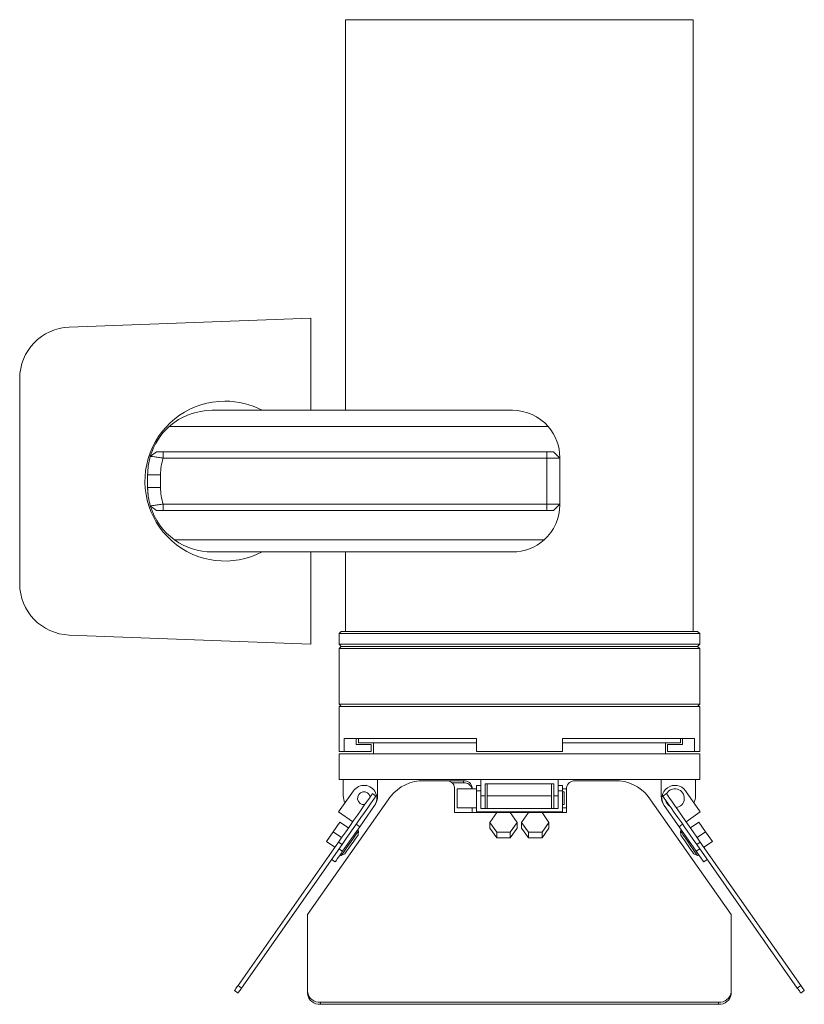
# Model space of a CAD drawing. Header units: millimetres. Extents: x -193 to 571, y -281 to 547.
# Tile 4 of 4: x 106 to 289, y 317 to 547. Entities that reach past the tile are written whole.
import ezdxf

# ---------------------------------------------------------------- set-up
doc = ezdxf.new("R2010")
doc.units = ezdxf.units.MM

msp = doc.modelspace()

# ---------------------------------------------------------------- linework, layer by layer
at = {"color": 7, "linetype": 'Continuous', "lineweight": 15}
for p, q in [((262.99, 546.77), (181.99, 546.77)), ((181.99, 455.77), (181.99, 546.77)), ((262.99, 404.27), (262.99, 546.77)), ((117.64, 475.14), (173.89, 477.21)), ((173.89, 455.77), (173.89, 477.21)), ((106.09, 415.39), (106.09, 463.15)), ((220.89, 455.77), (150.89, 455.77)), ((229.2, 451.97), (140.91, 451.97)), ((140.69, 451.77), (140.69, 451.77)), ((137.95, 446.12), (136.51, 445.04)), ((139.52, 446.12), (228.89, 446.12)), ((139.52, 446.12), (139.52, 444.62)), ((228.89, 446.12), (228.89, 444.62)), ((230.39, 446.12), (231.89, 444.62)), ((228.89, 444.62), (139.52, 444.62)), ((228.89, 433.92), (228.89, 444.62)), ((231.89, 444.62), (231.89, 433.92)), ((138.89, 440.77), (135.89, 440.77)), ((135.89, 437.77), (135.89, 440.77)), ((138.89, 440.77), (138.89, 437.77)), ((138.89, 437.77), (135.89, 437.77)), ((139.52, 433.92), (228.89, 433.92)), ((139.52, 432.42), (139.52, 433.92)), ((228.89, 432.42), (228.89, 433.92)), ((230.39, 432.42), (231.89, 433.92)), ((137.95, 432.42), (136.51, 433.49)), ((228.89, 432.42), (139.52, 432.42)), ((228.22, 425.57), (142.16, 425.57)), ((220.89, 422.77), (150.89, 422.77)), ((173.89, 401.32), (173.89, 422.77)), ((181.99, 404.27), (181.99, 422.77)), ((180.99, 404.27), (180.49, 403.77)), ((180.49, 403.77), (180.49, 401.27)), ((180.49, 403.77), (264.49, 403.77)), ((180.99, 404.27), (181.99, 404.27)), ((181.99, 404.27), (262.99, 404.27)), ((262.99, 404.27), (263.99, 404.27)), ((264.49, 403.77), (263.99, 404.27)), ((264.49, 401.27), (264.49, 403.77)), ((173.89, 401.32), (117.64, 403.39)), ((180.49, 401.27), (180.99, 400.77)), ((180.49, 401.27), (264.49, 401.27)), ((180.99, 400.77), (180.49, 400.27)), ((180.49, 400.27), (180.49, 387.27)), ((180.49, 400.27), (264.49, 400.27)), ((180.99, 400.77), (263.99, 400.77)), ((263.99, 400.77), (264.49, 401.27)), ((264.49, 400.27), (263.99, 400.77)), ((264.49, 387.27), (264.49, 400.27)), ((180.49, 387.27), (180.99, 386.77)), ((180.49, 387.27), (264.49, 387.27)), ((180.49, 386.77), (180.49, 376.27)), ((180.49, 386.77), (264.49, 386.77)), ((263.99, 386.77), (264.49, 387.27)), ((264.49, 376.27), (264.49, 386.77)), ((181.69, 376.27), (181.69, 379.27)), ((212.49, 379.27), (181.69, 379.27)), ((184.49, 377.92), (184.49, 379.27)), ((184.99, 379.27), (184.99, 378.27)), ((212.49, 376.27), (212.49, 379.27)), ((263.28, 379.27), (232.49, 379.27)), ((232.49, 376.27), (232.49, 379.27)), ((259.99, 378.27), (259.99, 379.27)), ((260.49, 377.92), (260.49, 379.27)), ((263.28, 376.27), (263.28, 379.27)), ((181.69, 376.27), (180.49, 376.27)), ((187.99, 376.27), (181.69, 376.27)), ((187.99, 377.92), (184.49, 377.92)), ((184.99, 378.27), (212.49, 378.27)), ((187.99, 376.27), (187.99, 377.92)), ((188.49, 378.27), (188.49, 375.77)), ((232.49, 376.27), (212.49, 376.27)), ((232.49, 378.27), (259.99, 378.27)), ((256.49, 375.77), (256.49, 378.27)), ((256.99, 376.27), (256.99, 377.92)), ((260.49, 377.92), (256.99, 377.92)), ((263.28, 376.27), (256.99, 376.27)), ((264.49, 376.27), (263.28, 376.27)), ((180.49, 375.77), (180.49, 369.77)), ((180.49, 375.77), (264.49, 375.77)), ((264.49, 369.77), (264.49, 375.77)), ((180.49, 369.77), (181.46, 369.77)), ((181.46, 369.77), (213.49, 369.77)), ((181.46, 365.97), (181.46, 369.77)), ((189.46, 365.97), (189.46, 369.77)), ((200.28, 369.46), (205.39, 369.46)), ((209.49, 369.46), (205.39, 369.46)), ((209.49, 369.46), (209.49, 369)), ((213.49, 369.77), (231.49, 369.77)), ((213.49, 365.97), (213.49, 369.77)), ((231.49, 369.77), (263.51, 369.77)), ((231.49, 365.97), (231.49, 369.77)), ((235.49, 369.46), (244.7, 369.46)), ((255.51, 365.97), (255.51, 369.77)), ((263.51, 369.77), (264.49, 369.77)), ((263.51, 365.97), (263.51, 369.77)), ((183.82, 367.11), (180.38, 362.2)), ((209.49, 369), (206.77, 369)), ((207.39, 367.82), (207.39, 362.08)), ((212.49, 367.59), (207.99, 367.59)), ((207.99, 363.19), (207.99, 367.59)), ((211.49, 367.82), (211.49, 367.59)), ((213.49, 368.39), (212.49, 368.39)), ((212.49, 368.39), (212.49, 367.11)), ((213.49, 367.11), (212.49, 367.11)), ((212.49, 362.2), (212.49, 367.11)), ((230.49, 368.77), (214.49, 368.77)), ((214.49, 365.97), (214.49, 368.77)), ((214.99, 368.77), (214.99, 365.97)), ((229.99, 368.77), (229.99, 365.97)), ((230.49, 365.97), (230.49, 368.77)), ((232.49, 368.39), (231.49, 368.39)), ((231.49, 367.11), (232.49, 367.11)), ((232.49, 368.39), (232.49, 367.11)), ((233.49, 367.59), (232.49, 367.59)), ((232.49, 367.11), (232.49, 362.2)), ((233.49, 362.08), (233.49, 367.82)), ((264.59, 362.2), (261.15, 367.11)), ((173.14, 338.33), (192.48, 365.77)), ((188.25, 366.46), (189.07, 365.88)), ((213.49, 365.97), (214.49, 365.97)), ((213.49, 364.28), (213.49, 365.97)), ((214.49, 365.97), (214.49, 363.02)), ((229.99, 365.97), (214.99, 365.97)), ((214.99, 365.97), (214.99, 363.02)), ((229.99, 365.97), (229.99, 363.02)), ((230.49, 365.97), (231.49, 365.97)), ((230.49, 363.02), (230.49, 365.97)), ((231.49, 365.97), (231.49, 364.28)), ((232.89, 366.89), (232.49, 366.89)), ((232.89, 366.89), (232.89, 363.89)), ((252.49, 365.77), (271.83, 338.33)), ((256.72, 366.46), (255.91, 365.88)), ((188.74, 363.67), (185.3, 358.76)), ((207.99, 363.19), (212.49, 363.19)), ((211.49, 362.08), (211.49, 363.19)), ((213.49, 364.28), (213.49, 363.02)), ((213.49, 363.02), (231.49, 363.02)), ((231.49, 363.02), (231.49, 364.28)), ((232.49, 363.89), (232.89, 363.89)), ((232.49, 363.19), (233.49, 363.19)), ((259.67, 358.76), (256.23, 363.67)), ((180.38, 362.2), (183.66, 359.9)), ((207.39, 362.08), (212.49, 362.08)), ((232.49, 362.2), (212.49, 362.2)), ((212.49, 362.2), (212.49, 362.08)), ((212.49, 362.08), (232.49, 362.08)), ((217.2, 362.03), (215.61, 359.77)), ((220.37, 362.03), (217.2, 362.03)), ((221.96, 359.77), (220.37, 362.03)), ((224.6, 362.03), (223.01, 359.77)), ((227.77, 362.03), (224.6, 362.03)), ((229.36, 359.77), (227.77, 362.03)), ((232.49, 362.2), (232.49, 362.08)), ((232.49, 362.08), (233.49, 362.08)), ((264.59, 362.2), (261.31, 359.9)), ((179.11, 357.59), (180.69, 359.85)), ((180.69, 359.85), (182.65, 358.47)), ((185.3, 358.76), (181.28, 353.02)), ((184.48, 359.33), (185.3, 358.76)), ((185, 357.74), (184.72, 357.94)), ((215.61, 359.77), (217.2, 357.52)), ((215.61, 359.77), (215.61, 358.4)), ((215.61, 358.4), (217.2, 356.14)), ((220.37, 357.52), (221.96, 359.77)), ((220.37, 356.14), (221.96, 358.4)), ((221.96, 359.77), (221.96, 358.4)), ((223.01, 359.77), (224.6, 357.52)), ((223.01, 359.77), (223.01, 358.4)), ((223.01, 358.4), (224.6, 356.14)), ((227.77, 357.52), (229.36, 359.77)), ((227.77, 356.14), (229.36, 358.4)), ((229.36, 359.77), (229.36, 358.4)), ((260.49, 359.33), (259.67, 358.76)), ((263.69, 353.02), (259.67, 358.76)), ((260.25, 357.94), (259.97, 357.74)), ((264.28, 359.85), (262.32, 358.47)), ((265.86, 357.59), (264.28, 359.85)), ((177.53, 355.34), (179.11, 357.59)), ((179.11, 357.59), (181.08, 356.22)), ((184.92, 356.82), (185, 357.74)), ((217.2, 357.52), (217.2, 356.14)), ((217.2, 357.52), (220.37, 357.52)), ((217.2, 356.14), (220.37, 356.14)), ((220.37, 357.52), (220.37, 356.14)), ((224.6, 357.52), (224.6, 356.14)), ((224.6, 357.52), (227.77, 357.52)), ((224.6, 356.14), (227.77, 356.14)), ((227.77, 357.52), (227.77, 356.14)), ((259.97, 357.74), (260.05, 356.82)), ((265.86, 357.59), (263.89, 356.22)), ((267.44, 355.34), (265.86, 357.59)), ((180.35, 355.18), (156.94, 321.74)), ((181.17, 354.6), (157.75, 321.17)), ((177.53, 355.34), (179.5, 353.97)), ((180.35, 355.18), (181.17, 354.6)), ((180.46, 353.6), (181.28, 353.02)), ((264.51, 353.6), (263.69, 353.02)), ((264.62, 355.18), (263.8, 354.6)), ((287.22, 321.17), (263.8, 354.6)), ((288.04, 321.74), (264.62, 355.18)), ((267.44, 355.34), (265.47, 353.97)), ((178.74, 351.14), (179.56, 350.57)), ((180.71, 352.2), (180.98, 352.01)), ((180.98, 352.01), (181.82, 352.4)), ((263.15, 352.4), (263.99, 352.01)), ((263.99, 352.01), (264.26, 352.2)), ((266.23, 351.14), (265.41, 350.57)), ((173.14, 320.31), (173.14, 338.33)), ((271.83, 338.33), (271.83, 320.31)), ((156.94, 321.74), (157.75, 321.17)), ((288.04, 321.74), (287.22, 321.17)), ((156.13, 320.58), (156.95, 320.01)), ((173.14, 320.31), (173.14, 319.85)), ((271.83, 320.31), (271.83, 319.85)), ((288.84, 320.58), (288.03, 320.01)), ((176.14, 317.85), (176.14, 317.39)), ((268.83, 317.85), (176.14, 317.85)), ((268.83, 317.39), (176.14, 317.39)), ((268.83, 317.85), (268.83, 317.39))]:
    msp.add_line(p, q, dxfattribs=at)
at = {"color": 7, "linetype": 'Continuous', "lineweight": 15, "flags": 128}
for points in [[(188.25, 366.46), (188.17, 366.34), (187.93, 366), (187.53, 365.44), (187, 364.68), (186.34, 363.74), (185.59, 362.66), (184.75, 361.46), (183.86, 360.2), (182.95, 358.89), (182.04, 357.59), (181.16, 356.34), (180.35, 355.18)], [(189.07, 365.88), (188.98, 365.77), (188.74, 365.42), (188.35, 364.86), (187.82, 364.1), (187.16, 363.17), (186.41, 362.09), (185.57, 360.89), (184.68, 359.62), (183.77, 358.32), (182.86, 357.02), (181.98, 355.77), (181.17, 354.6)], [(263.8, 354.6), (262.99, 355.77), (262.11, 357.02), (261.2, 358.32), (260.29, 359.62), (259.4, 360.89), (258.57, 362.09), (257.81, 363.17), (257.15, 364.1), (256.62, 364.86), (256.23, 365.42), (255.99, 365.77), (255.91, 365.88)], [(264.62, 355.18), (263.81, 356.34), (262.93, 357.59), (262.02, 358.89), (261.11, 360.2), (260.22, 361.46), (259.38, 362.66), (258.63, 363.74), (257.97, 364.68), (257.44, 365.44), (257.05, 366), (256.81, 366.34), (256.72, 366.46)], [(180.98, 352.01), (181.07, 352.13), (181.3, 352.46), (181.68, 353), (182.16, 353.69), (182.71, 354.47), (183.28, 355.28), (183.83, 356.07), (184.31, 356.75), (184.68, 357.29), (184.92, 357.63), (185, 357.74), (185, 357.74)], [(184.92, 356.82), (184.84, 356.7), (184.59, 356.36), (184.22, 355.82), (183.75, 355.15), (183.24, 354.43), (182.75, 353.72), (182.32, 353.11), (182.01, 352.67), (181.84, 352.43), (181.82, 352.4)], [(259.97, 357.74), (260.05, 357.63), (260.29, 357.29), (260.66, 356.75), (261.15, 356.07), (261.69, 355.28), (262.26, 354.47), (262.81, 353.69), (263.29, 353), (263.67, 352.46), (263.91, 352.13), (263.99, 352.01), (263.99, 352.01)], [(263.15, 352.4), (263.07, 352.52), (262.82, 352.87), (262.45, 353.4), (261.98, 354.07), (261.47, 354.79), (260.98, 355.5), (260.55, 356.11), (260.24, 356.56), (260.07, 356.79), (260.05, 356.82)], [(181.28, 353.02), (180.95, 352.54), (180.62, 352.08), (180.33, 351.66), (180.06, 351.28), (179.85, 350.98), (179.69, 350.75), (179.59, 350.61), (179.56, 350.57)], [(265.41, 350.57), (265.38, 350.61), (265.28, 350.75), (265.12, 350.98), (264.91, 351.28), (264.65, 351.66), (264.35, 352.08), (264.03, 352.54), (263.69, 353.02)], [(156.94, 321.74), (156.76, 321.49), (156.6, 321.26), (156.46, 321.06), (156.34, 320.89), (156.25, 320.76), (156.18, 320.66), (156.14, 320.6), (156.13, 320.58)], [(157.75, 321.17), (157.58, 320.91), (157.42, 320.69), (157.28, 320.49), (157.16, 320.32), (157.07, 320.19), (157, 320.09), (156.96, 320.03), (156.95, 320.01)], [(288.03, 320.01), (288.01, 320.03), (287.97, 320.09), (287.9, 320.19), (287.81, 320.32), (287.69, 320.49), (287.55, 320.69), (287.39, 320.91), (287.22, 321.17)], [(288.84, 320.58), (288.83, 320.6), (288.79, 320.66), (288.72, 320.76), (288.63, 320.89), (288.51, 321.06), (288.37, 321.26), (288.21, 321.49), (288.04, 321.74)]]:
    msp.add_lwpolyline(points, dxfattribs=at)
at = {"color": 7, "linetype": 'Continuous', "lineweight": 15}
for centre, radius, start, end in [((118.09, 463.15), 12, 92.1117, 180), ((153.89, 439.27), 18.63, 90, 297.6615), ((153.89, 439.27), 18.63, 62.3385, 90), ((150.89, 440.77), 15, 90, 131.6975), ((220.89, 444.77), 11, 40.8852, 90), ((150.89, 440.77), 15, 131.6975, 163.4301), ((220.89, 444.77), 11, 0, 40.8852), ((150.89, 440.77), 15, 163.4301, 180), ((150.89, 440.77), 12, 161.2867, 180), ((150.89, 437.77), 15, 180, 196.5699), ((150.89, 437.77), 12, 180, 198.7133), ((220.89, 433.77), 11, 311.7997, 0), ((150.89, 437.77), 15, 196.5699, 234.4247), ((150.89, 437.77), 15, 234.4247, 270), ((220.89, 433.77), 11, 270, 311.7997), ((118.09, 415.39), 12, 180, 267.8883), ((200, 359.96), 9.5, 88.3143, 142.3082), ((205.55, 367.62), 1.85, 6.2434, 95.111), ((209.65, 367.62), 1.85, 6.2433, 95.1111), ((235.32, 367.62), 1.85, 84.8889, 173.7566), ((244.97, 359.96), 9.5, 37.6917, 91.6857), ((186.28, 365.39), 3, 325, 145), ((209.63, 367.11), 1.89, 14.797, 94.4874), ((258.69, 365.39), 3, 35, 215), ((258.69, 365.39), 2.2, 277.9643, 152.0357), ((185.46, 365.97), 4, 180, 205), ((186.28, 365.39), 1.5, 13.1897, 276.8103), ((185.46, 365.97), 4, 325, 0), ((259.51, 365.97), 4, 180, 215), ((258.69, 365.39), 2.2, 190.38, 239.62), ((259.51, 365.97), 4, 335, 0), ((175.89, 320.61), 2.77, 186.2437, 275.111), ((175.89, 320.15), 2.77, 186.2434, 275.1113), ((269.08, 320.61), 2.77, 264.889, 353.7564), ((269.08, 320.15), 2.77, 264.8887, 353.7567)]:
    msp.add_arc(centre, radius, start, end, dxfattribs=at)
for points, knots in [([(139.52, 444.62), (139.14, 444.68), (138.37, 444.8), (137.36, 444.93), (136.79, 445.01), (136.54, 445.04), (136.52, 445.04), (136.51, 445.04)], [0, 0, 0, 0, 0.24524, 0.493238, 0.744468, 0.872572, 1, 1, 1, 1]), ([(137.95, 446.12), (137.95, 446.12), (137.96, 446.12), (138.06, 446.12), (138.21, 446.12), (138.48, 446.12), (138.92, 446.12), (139.32, 446.12), (139.52, 446.12)], [0, 0, 0, 0, 0.126157, 0.251055, 0.376609, 0.501307, 0.750496, 1, 1, 1, 1]), ([(228.89, 446.12), (229.08, 446.12), (229.48, 446.12), (229.97, 446.12), (230.32, 446.12), (230.36, 446.12), (230.39, 446.12)], [0, 0, 0, 0, 0.24976, 0.499846, 0.749903, 1, 1, 1, 1]), ([(231.89, 444.62), (231.84, 444.62), (231.75, 444.62), (231.06, 444.62), (230.07, 444.62), (229.28, 444.62), (228.89, 444.62)], [0, 0, 0, 0, 0.249999, 0.499999, 0.75, 1, 1, 1, 1]), ([(135.89, 437.77), (135.89, 437.66), (135.89, 437.28), (135.92, 436.73), (135.95, 436.33), (135.96, 436.29), (135.96, 436.27)], [0, 0, 0, 0, 0.116555, 0.434267, 0.755565, 1, 1, 1, 1]), ([(136.51, 433.49), (136.52, 433.49), (136.54, 433.49), (136.79, 433.52), (137.36, 433.6), (138.36, 433.74), (139.14, 433.86), (139.52, 433.92)], [0, 0, 0, 0, 0.127164, 0.254995, 0.506272, 0.754227, 1, 1, 1, 1]), ([(228.89, 433.92), (229.28, 433.92), (230.07, 433.92), (231.06, 433.92), (231.75, 433.92), (231.84, 433.92), (231.89, 433.92)], [0, 0, 0, 0, 0.25, 0.500001, 0.750001, 1, 1, 1, 1]), ([(139.52, 432.42), (139.32, 432.42), (138.92, 432.42), (138.48, 432.42), (138.21, 432.42), (138.06, 432.42), (137.96, 432.42), (137.95, 432.42), (137.95, 432.42)], [0, 0, 0, 0, 0.250043, 0.499181, 0.624609, 0.749472, 0.874942, 1, 1, 1, 1]), ([(230.39, 432.42), (230.36, 432.42), (230.32, 432.42), (229.97, 432.42), (229.48, 432.42), (229.08, 432.42), (228.89, 432.42)], [0, 0, 0, 0, 0.250111, 0.500145, 0.750168, 1, 1, 1, 1])]:
    msp.add_open_spline(points, degree=3, knots=knots, dxfattribs=at)

doc.saveas('drawing.dxf')
